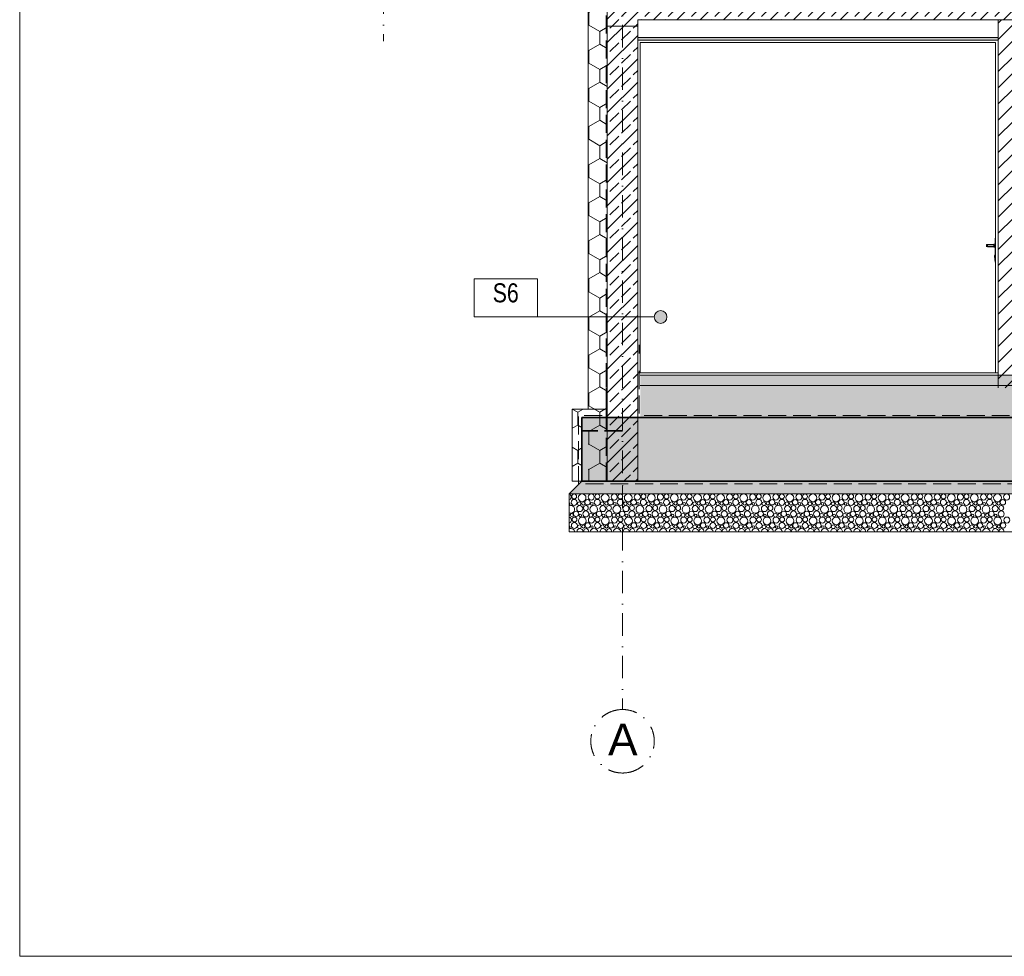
# Model space of a CAD drawing. Header units: millimetres. Extents: x -126680 to -83680, y 18016 to 39016.
# Tile 1 of 121: x -126680 to -118921, y 18016 to 25392. Entities that reach past the tile are written whole.
import ezdxf

# ---------------------------------------------------------------- set-up
doc = ezdxf.new("R2010")
doc.units = ezdxf.units.MM
doc.header["$MEASUREMENT"] = 0
for name, pattern in [('Krawędzie ukryte', [195.611112, 141.111112, -54.5]), ('Kropki i Kreski', [335.138881, 176.388884, -88.194442, 0, -70.555556]), ('Przerywana', [282.222223, 141.111112, -141.111112])]:
    doc.linetypes.add(name, pattern=pattern)
for name, color, linetype, lineweight in [('Nowe_Konstrukcja - Stropy_Nr_pióra__21', 7, 'Continuous', 20), ('Nowe_Konstrukcja - Stropy_Nr_pióra__3', 7, 'Continuous', 13), ('Nowe_Konstrukcja - Stropy_Nr_pióra__41', 7, 'Continuous', 13), ('Nowe_Konstrukcja - Stropy_Nr_pióra__7', 7, 'Continuous', 35), ('Nowe_Konstrukcja - Ściany zew_Nr_pióra__106', 252, 'Continuous', 13), ('Nowe_Konstrukcja - Ściany zew_Nr_pióra__18', 9, 'Continuous', 15), ('Nowe_Konstrukcja - Ściany zew_Nr_pióra__21', 7, 'Continuous', 20), ('Nowe_Konstrukcja - Ściany zew_Nr_pióra__3', 7, 'Continuous', 13), ('Nowe_Konstrukcja - Ściany zew_Nr_pióra__7', 7, 'Continuous', 35), ('Nowe_Osie_Nr_pióra__3', 7, 'Continuous', 13), ('Nowe_Osie_Nr_pióra__4', 8, 'Continuous', 13), ('Nowe_Tabelka_Nr_pióra__7', 7, 'Continuous', 35), ('Nowe_zagospodarowanie_Nr_pióra__21', 7, 'Continuous', 20)]:
    doc.layers.add(name, color=color, linetype=linetype, lineweight=lineweight)
for name, color, linetype, lineweight, true_color in [('Nowe_Konstrukcja - Stropy_Nr_pióra__23', 7, 'Continuous', 13, 0x858585), ('Nowe_Konstrukcja - Stropy_Nr_pióra__62', 7, 'Continuous', 18, 0xaaaaaa), ('Nowe_Konstrukcja - Ściany zew_Nr_pióra__102', 7, 'Continuous', 13, 0x3e3e3e), ('Nowe_Konstrukcja - Ściany zew_Nr_pióra__142', 7, 'Continuous', 0, 0xe8e8e8), ('Nowe_Konstrukcja - Ściany zew_Nr_pióra__23', 7, 'Continuous', 13, 0x858585), ('Nowe_Konstrukcja - Ściany zew_Nr_pióra__61', 7, 'Continuous', 18, 0x6a6a6a), ('Nowe_Konstrukcja - Ściany zew_Nr_pióra__62', 7, 'Continuous', 18, 0xaaaaaa)]:
    doc.layers.add(name, color=color, linetype=linetype, lineweight=lineweight, true_color=true_color)
doc.layers.add('Nowe_zagospodarowanie', color=7, linetype='Continuous')
doc.styles.add('STYL_AUTOMATYCZNY_1', font='arial.ttf')
doc.styles.add('STYL_AUTOMATYCZNY_2', font='arial.ttf', dxfattribs={"width": 0.8})
pattern_1 = [(45, (0, 0), (-91.92388, 91.92388), []), (45, (-45.96, 45.96), (-91.92388, 91.92388), [97.5, -32.5])]
pattern_2 = [(90, (0, 0), (-173.20508, 0), [100, -200]), (90, (-86.6, 150), (-173.20508, 0), [100, -200]), (150, (-4e-14, 100), (86.60254, 150), [100, -200]), (150, (-173.2, 100), (86.60254, 150), [100, -200]), (210, (0, 0), (-86.60254, 150), [100, -200]), (210, (-173.2, -7e-14), (-86.60254, 150), [100, -200])]
pattern_3 = [(0, (0, 0), (0, 311.76916), [30, -150]), (0, (90, 155.9), (0, 311.76916), [30, -150]), (60, (0, 0), (-270, 155.8846), [30, -150]), (60, (180, 0), (-270, 155.8846), [30, -150]), (120, (30, 0), (270, 155.8846), [30, -150]), (120, (210, 0), (270, 155.8846), [30, -150]), (0, (0, 30), (0, 60.000002), [0, -60.000002, 0, -90.000004]), (45, (30, 30), (-42.42641, 42.42641), [0, -45.000002, 0, -75.000003])]
pattern_4 = [(45, (0, 0), (-63.63961, 63.63961), [])]

# ---------------------------------------------------------------- blocks, each defined once
blk = doc.blocks.new('*X4')
at = {"layer": 'Nowe_Konstrukcja - Stropy_Nr_pióra__62', "color": 253, "linetype": 'Continuous', "lineweight": 18, "true_color": 0xaaaaaa}
for centre, radius in [((-122310.3, 21637.6), 19.2), ((-122248.3, 21626.9), 30.6), ((-122176.5, 21633.2), 23.9), ((-122128.5, 21637.6), 19.2), ((-122066.4, 21626.9), 30.6), ((-121994.7, 21633.2), 23.9), ((-121946.6, 21637.6), 19.2), ((-121884.6, 21626.9), 30.6), ((-121812.8, 21633.2), 23.9), ((-121764.8, 21637.6), 19.2), ((-121702.7, 21626.9), 30.6), ((-121630.9, 21633.2), 23.9), ((-121582.9, 21637.6), 19.2), ((-121520.9, 21626.9), 30.6), ((-121449.1, 21633.2), 23.9), ((-121401.1, 21637.6), 19.2), ((-121339, 21626.9), 30.6), ((-121267.2, 21633.2), 23.9), ((-121219.2, 21637.6), 19.2), ((-121157.2, 21626.9), 30.6), ((-121085.4, 21633.2), 23.9), ((-121037.4, 21637.6), 19.2), ((-120975.3, 21626.9), 30.6), ((-120903.5, 21633.2), 23.9), ((-120855.5, 21637.6), 19.2), ((-120793.5, 21626.9), 30.6), ((-120721.7, 21633.2), 23.9), ((-120673.7, 21637.6), 19.2), ((-120611.6, 21626.9), 30.6), ((-120539.8, 21633.2), 23.9), ((-120491.8, 21637.6), 19.2), ((-120429.8, 21626.9), 30.6), ((-120358, 21633.2), 23.9), ((-120310, 21637.6), 19.2), ((-120247.9, 21626.9), 30.6), ((-120176.1, 21633.2), 23.9), ((-120128.1, 21637.6), 19.2), ((-120066, 21626.9), 30.6), ((-119994.3, 21633.2), 23.9), ((-119946.2, 21637.6), 19.2), ((-119884.2, 21626.9), 30.6), ((-119812.4, 21633.2), 23.9), ((-119764.4, 21637.6), 19.2), ((-119702.3, 21626.9), 30.6), ((-119630.6, 21633.2), 23.9), ((-119582.5, 21637.6), 19.2), ((-119520.5, 21626.9), 30.6), ((-119448.7, 21633.2), 23.9), ((-119400.7, 21637.6), 19.2), ((-119338.6, 21626.9), 30.6), ((-119266.8, 21633.2), 23.9), ((-119218.8, 21637.6), 19.2), ((-119156.8, 21626.9), 30.6), ((-119085, 21633.2), 23.9), ((-119037, 21637.6), 19.2), ((-118974.9, 21626.9), 30.6), ((-118903.1, 21633.2), 23.9), ((-122310.9, 21590.4), 23.7), ((-122271.3, 21580.8), 14.3), ((-122239.4, 21582.6), 12.5), ((-122205.7, 21591.5), 21.3), ((-122172.1, 21578.8), 10.3), ((-122129, 21590.4), 23.7), ((-122089.5, 21580.8), 14.3), ((-122057.6, 21582.6), 12.5), ((-122023.9, 21591.5), 21.3), ((-121990.2, 21578.8), 10.3), ((-121947.1, 21590.4), 23.7), ((-121907.6, 21580.8), 14.3), ((-121875.7, 21582.6), 12.5), ((-121842, 21591.5), 21.3), ((-121808.3, 21578.8), 10.3), ((-121765.3, 21590.4), 23.7), ((-121725.8, 21580.8), 14.3), ((-121693.9, 21582.6), 12.5), ((-121660.2, 21591.5), 21.3), ((-121626.5, 21578.8), 10.3), ((-121583.4, 21590.4), 23.7), ((-121543.9, 21580.8), 14.3), ((-121512, 21582.6), 12.5), ((-121478.3, 21591.5), 21.3), ((-121444.6, 21578.8), 10.3), ((-121401.6, 21590.4), 23.7), ((-121362.1, 21580.8), 14.3), ((-121330.2, 21582.6), 12.5), ((-121296.5, 21591.5), 21.3), ((-121262.8, 21578.8), 10.3), ((-121219.7, 21590.4), 23.7), ((-121180.2, 21580.8), 14.3), ((-121148.3, 21582.6), 12.5), ((-121114.6, 21591.5), 21.3), ((-121080.9, 21578.8), 10.3), ((-121037.9, 21590.4), 23.7), ((-120998.4, 21580.8), 14.3), ((-120966.5, 21582.6), 12.5), ((-120932.8, 21591.5), 21.3), ((-120899.1, 21578.8), 10.3), ((-120856, 21590.4), 23.7), ((-120816.5, 21580.8), 14.3), ((-120784.6, 21582.6), 12.5), ((-120750.9, 21591.5), 21.3), ((-120717.2, 21578.8), 10.3), ((-120674.2, 21590.4), 23.7), ((-120634.7, 21580.8), 14.3), ((-120602.7, 21582.6), 12.5), ((-120569.1, 21591.5), 21.3), ((-120535.4, 21578.8), 10.3), ((-120492.3, 21590.4), 23.7), ((-120452.8, 21580.8), 14.3), ((-120420.9, 21582.6), 12.5), ((-120387.2, 21591.5), 21.3), ((-120353.5, 21578.8), 10.3), ((-120310.5, 21590.4), 23.7), ((-120270.9, 21580.8), 14.3), ((-120239, 21582.6), 12.5), ((-120205.3, 21591.5), 21.3), ((-120171.7, 21578.8), 10.3), ((-120128.6, 21590.4), 23.7), ((-120089.1, 21580.8), 14.3), ((-120057.2, 21582.6), 12.5), ((-120023.5, 21591.5), 21.3), ((-119989.8, 21578.8), 10.3), ((-119946.8, 21590.4), 23.7), ((-119907.2, 21580.8), 14.3), ((-119875.3, 21582.6), 12.5), ((-119841.6, 21591.5), 21.3), ((-119808, 21578.8), 10.3), ((-119764.9, 21590.4), 23.7), ((-119725.4, 21580.8), 14.3), ((-119693.5, 21582.6), 12.5), ((-119659.8, 21591.5), 21.3), ((-119626.1, 21578.8), 10.3), ((-119583, 21590.4), 23.7), ((-119543.5, 21580.8), 14.3), ((-119511.6, 21582.6), 12.5), ((-119477.9, 21591.5), 21.3), ((-119444.2, 21578.8), 10.3), ((-119401.2, 21590.4), 23.7), ((-119361.7, 21580.8), 14.3), ((-119329.8, 21582.6), 12.5), ((-119296.1, 21591.5), 21.3), ((-119262.4, 21578.8), 10.3), ((-119219.3, 21590.4), 23.7), ((-119179.8, 21580.8), 14.3), ((-119147.9, 21582.6), 12.5), ((-119114.2, 21591.5), 21.3), ((-119080.5, 21578.8), 10.3), ((-119037.5, 21590.4), 23.7), ((-118998, 21580.8), 14.3), ((-118966.1, 21582.6), 12.5), ((-118932.4, 21591.5), 21.3), ((-122329.4, 21491.6), 12.5), ((-122295.7, 21500.5), 21.3), ((-122266.5, 21542.2), 23.9), ((-122262.1, 21487.8), 10.3), ((-122219, 21499.4), 23.7), ((-122218.5, 21546.6), 19.2), ((-122179.5, 21489.8), 14.3), ((-122156.4, 21535.9), 30.6), ((-122147.6, 21491.6), 12.5), ((-122113.9, 21500.5), 21.3), ((-122084.7, 21542.2), 23.9), ((-122080.2, 21487.8), 10.3), ((-122037.1, 21499.4), 23.7), ((-122036.6, 21546.6), 19.2), ((-121997.6, 21489.8), 14.3), ((-121974.6, 21535.9), 30.6), ((-121965.7, 21491.6), 12.5), ((-121932, 21500.5), 21.3), ((-121902.8, 21542.2), 23.9), ((-121898.3, 21487.8), 10.3), ((-121855.3, 21499.4), 23.7), ((-121854.8, 21546.6), 19.2), ((-121815.8, 21489.8), 14.3), ((-121792.7, 21535.9), 30.6), ((-121783.9, 21491.6), 12.5), ((-121750.2, 21500.5), 21.3), ((-121720.9, 21542.2), 23.9), ((-121716.5, 21487.8), 10.3), ((-121673.4, 21499.4), 23.7), ((-121672.9, 21546.6), 19.2), ((-121633.9, 21489.8), 14.3), ((-121610.9, 21535.9), 30.6), ((-121602, 21491.6), 12.5), ((-121568.3, 21500.5), 21.3), ((-121539.1, 21542.2), 23.9), ((-121534.6, 21487.8), 10.3), ((-121491.6, 21499.4), 23.7), ((-121491.1, 21546.6), 19.2), ((-121452.1, 21489.8), 14.3), ((-121429, 21535.9), 30.6), ((-121420.2, 21491.6), 12.5), ((-121386.5, 21500.5), 21.3), ((-121357.2, 21542.2), 23.9), ((-121352.8, 21487.8), 10.3), ((-121309.7, 21499.4), 23.7), ((-121309.2, 21546.6), 19.2), ((-121270.2, 21489.8), 14.3), ((-121247.2, 21535.9), 30.6), ((-121238.3, 21491.6), 12.5), ((-121204.6, 21500.5), 21.3), ((-121175.4, 21542.2), 23.9), ((-121170.9, 21487.8), 10.3), ((-121127.9, 21499.4), 23.7), ((-121127.4, 21546.6), 19.2), ((-121088.4, 21489.8), 14.3), ((-121065.3, 21535.9), 30.6), ((-121056.5, 21491.6), 12.5), ((-121022.8, 21500.5), 21.3), ((-120993.5, 21542.2), 23.9), ((-120989.1, 21487.8), 10.3), ((-120946, 21499.4), 23.7), ((-120945.5, 21546.6), 19.2), ((-120906.5, 21489.8), 14.3), ((-120883.5, 21535.9), 30.6), ((-120874.6, 21491.6), 12.5), ((-120840.9, 21500.5), 21.3), ((-120811.7, 21542.2), 23.9), ((-120807.2, 21487.8), 10.3), ((-120764.2, 21499.4), 23.7), ((-120763.7, 21546.6), 19.2), ((-120724.7, 21489.8), 14.3), ((-120701.6, 21535.9), 30.6), ((-120692.7, 21491.6), 12.5), ((-120659.1, 21500.5), 21.3), ((-120629.8, 21542.2), 23.9), ((-120625.4, 21487.8), 10.3), ((-120582.3, 21499.4), 23.7), ((-120581.8, 21546.6), 19.2), ((-120542.8, 21489.8), 14.3), ((-120519.8, 21535.9), 30.6), ((-120510.9, 21491.6), 12.5), ((-120477.2, 21500.5), 21.3), ((-120448, 21542.2), 23.9), ((-120443.5, 21487.8), 10.3), ((-120400.5, 21499.4), 23.7), ((-120400, 21546.6), 19.2), ((-120360.9, 21489.8), 14.3), ((-120337.9, 21535.9), 30.6), ((-120329, 21491.6), 12.5), ((-120295.3, 21500.5), 21.3), ((-120266.1, 21542.2), 23.9), ((-120261.7, 21487.8), 10.3), ((-120218.6, 21499.4), 23.7), ((-120218.1, 21546.6), 19.2), ((-120179.1, 21489.8), 14.3), ((-120156, 21535.9), 30.6), ((-120147.2, 21491.6), 12.5), ((-120113.5, 21500.5), 21.3), ((-120084.3, 21542.2), 23.9), ((-120079.8, 21487.8), 10.3), ((-120036.8, 21499.4), 23.7), ((-120036.2, 21546.6), 19.2), ((-119997.2, 21489.8), 14.3), ((-119974.2, 21535.9), 30.6), ((-119965.3, 21491.6), 12.5), ((-119931.6, 21500.5), 21.3), ((-119902.4, 21542.2), 23.9), ((-119898, 21487.8), 10.3), ((-119854.9, 21499.4), 23.7), ((-119854.4, 21546.6), 19.2), ((-119815.4, 21489.8), 14.3), ((-119792.3, 21535.9), 30.6), ((-119783.5, 21491.6), 12.5), ((-119749.8, 21500.5), 21.3), ((-119720.6, 21542.2), 23.9), ((-119716.1, 21487.8), 10.3), ((-119673, 21499.4), 23.7), ((-119672.5, 21546.6), 19.2), ((-119633.5, 21489.8), 14.3), ((-119610.5, 21535.9), 30.6), ((-119601.6, 21491.6), 12.5), ((-119567.9, 21500.5), 21.3), ((-119538.7, 21542.2), 23.9), ((-119534.2, 21487.8), 10.3), ((-119491.2, 21499.4), 23.7), ((-119490.7, 21546.6), 19.2), ((-119451.7, 21489.8), 14.3), ((-119428.6, 21535.9), 30.6), ((-119419.8, 21491.6), 12.5), ((-119386.1, 21500.5), 21.3), ((-119356.8, 21542.2), 23.9), ((-119352.4, 21487.8), 10.3), ((-119309.3, 21499.4), 23.7), ((-119308.8, 21546.6), 19.2), ((-119269.8, 21489.8), 14.3), ((-119246.8, 21535.9), 30.6), ((-119237.9, 21491.6), 12.5), ((-119204.2, 21500.5), 21.3), ((-119175, 21542.2), 23.9), ((-119170.5, 21487.8), 10.3), ((-119127.5, 21499.4), 23.7), ((-119127, 21546.6), 19.2), ((-119088, 21489.8), 14.3), ((-119064.9, 21535.9), 30.6), ((-119056.1, 21491.6), 12.5), ((-119022.4, 21500.5), 21.3), ((-118993.1, 21542.2), 23.9), ((-118988.7, 21487.8), 10.3), ((-118945.6, 21499.4), 23.7), ((-118945.1, 21546.6), 19.2), ((-122309, 21408.4), 23.7), ((-122308.5, 21455.6), 19.2), ((-122246.4, 21444.9), 30.6), ((-122203.9, 21409.5), 21.3), ((-122174.7, 21451.2), 23.9), ((-122127.1, 21408.4), 23.7), ((-122126.6, 21455.6), 19.2), ((-122064.6, 21444.9), 30.6), ((-122022, 21409.5), 21.3), ((-121992.8, 21451.2), 23.9), ((-121945.3, 21408.4), 23.7), ((-121944.8, 21455.6), 19.2), ((-121882.7, 21444.9), 30.6), ((-121840.2, 21409.5), 21.3), ((-121810.9, 21451.2), 23.9), ((-121763.4, 21408.4), 23.7), ((-121762.9, 21455.6), 19.2), ((-121700.9, 21444.9), 30.6), ((-121658.3, 21409.5), 21.3), ((-121629.1, 21451.2), 23.9), ((-121581.6, 21408.4), 23.7), ((-121581.1, 21455.6), 19.2), ((-121519, 21444.9), 30.6), ((-121476.5, 21409.5), 21.3), ((-121447.2, 21451.2), 23.9), ((-121399.7, 21408.4), 23.7), ((-121399.2, 21455.6), 19.2), ((-121337.2, 21444.9), 30.6), ((-121294.6, 21409.5), 21.3), ((-121265.4, 21451.2), 23.9), ((-121217.9, 21408.4), 23.7), ((-121217.4, 21455.6), 19.2), ((-121155.3, 21444.9), 30.6), ((-121112.8, 21409.5), 21.3), ((-121083.5, 21451.2), 23.9), ((-121036, 21408.4), 23.7), ((-121035.5, 21455.6), 19.2), ((-120973.5, 21444.9), 30.6), ((-120930.9, 21409.5), 21.3), ((-120901.7, 21451.2), 23.9), ((-120854.2, 21408.4), 23.7), ((-120853.7, 21455.6), 19.2), ((-120791.6, 21444.9), 30.6), ((-120749.1, 21409.5), 21.3), ((-120719.8, 21451.2), 23.9), ((-120672.3, 21408.4), 23.7), ((-120671.8, 21455.6), 19.2), ((-120609.8, 21444.9), 30.6), ((-120567.2, 21409.5), 21.3), ((-120538, 21451.2), 23.9), ((-120490.5, 21408.4), 23.7), ((-120490, 21455.6), 19.2), ((-120427.9, 21444.9), 30.6), ((-120385.3, 21409.5), 21.3), ((-120356.1, 21451.2), 23.9), ((-120308.6, 21408.4), 23.7), ((-120308.1, 21455.6), 19.2), ((-120246, 21444.9), 30.6), ((-120203.5, 21409.5), 21.3), ((-120174.3, 21451.2), 23.9), ((-120126.8, 21408.4), 23.7), ((-120126.2, 21455.6), 19.2), ((-120064.2, 21444.9), 30.6), ((-120021.6, 21409.5), 21.3), ((-119992.4, 21451.2), 23.9), ((-119944.9, 21408.4), 23.7), ((-119944.4, 21455.6), 19.2), ((-119882.3, 21444.9), 30.6), ((-119839.8, 21409.5), 21.3), ((-119810.6, 21451.2), 23.9), ((-119763, 21408.4), 23.7), ((-119762.5, 21455.6), 19.2), ((-119700.5, 21444.9), 30.6), ((-119657.9, 21409.5), 21.3), ((-119628.7, 21451.2), 23.9), ((-119581.2, 21408.4), 23.7), ((-119580.7, 21455.6), 19.2), ((-119518.6, 21444.9), 30.6), ((-119476.1, 21409.5), 21.3), ((-119446.8, 21451.2), 23.9), ((-119399.3, 21408.4), 23.7), ((-119398.8, 21455.6), 19.2), ((-119336.8, 21444.9), 30.6), ((-119294.2, 21409.5), 21.3), ((-119265, 21451.2), 23.9), ((-119217.5, 21408.4), 23.7), ((-119217, 21455.6), 19.2), ((-119154.9, 21444.9), 30.6), ((-119112.4, 21409.5), 21.3), ((-119083.1, 21451.2), 23.9), ((-119035.6, 21408.4), 23.7), ((-119035.1, 21455.6), 19.2), ((-118973.1, 21444.9), 30.6), ((-118930.5, 21409.5), 21.3), ((-118901.3, 21451.2), 23.9), ((-122269.5, 21398.8), 14.3), ((-122237.6, 21400.6), 12.5), ((-122170.2, 21396.8), 10.3), ((-122087.6, 21398.8), 14.3), ((-122055.7, 21400.6), 12.5), ((-121988.3, 21396.8), 10.3), ((-121905.8, 21398.8), 14.3), ((-121873.9, 21400.6), 12.5), ((-121806.5, 21396.8), 10.3), ((-121723.9, 21398.8), 14.3), ((-121692, 21400.6), 12.5), ((-121624.6, 21396.8), 10.3), ((-121542.1, 21398.8), 14.3), ((-121510.2, 21400.6), 12.5), ((-121442.8, 21396.8), 10.3), ((-121360.2, 21398.8), 14.3), ((-121328.3, 21400.6), 12.5), ((-121260.9, 21396.8), 10.3), ((-121178.4, 21398.8), 14.3), ((-121146.5, 21400.6), 12.5), ((-121079.1, 21396.8), 10.3), ((-120996.5, 21398.8), 14.3), ((-120964.6, 21400.6), 12.5), ((-120897.2, 21396.8), 10.3), ((-120814.7, 21398.8), 14.3), ((-120782.7, 21400.6), 12.5), ((-120715.4, 21396.8), 10.3), ((-120632.8, 21398.8), 14.3), ((-120600.9, 21400.6), 12.5), ((-120533.5, 21396.8), 10.3), ((-120450.9, 21398.8), 14.3), ((-120419, 21400.6), 12.5), ((-120351.7, 21396.8), 10.3), ((-120269.1, 21398.8), 14.3), ((-120237.2, 21400.6), 12.5), ((-120169.8, 21396.8), 10.3), ((-120087.2, 21398.8), 14.3), ((-120055.3, 21400.6), 12.5), ((-119988, 21396.8), 10.3), ((-119905.4, 21398.8), 14.3), ((-119873.5, 21400.6), 12.5), ((-119806.1, 21396.8), 10.3), ((-119723.5, 21398.8), 14.3), ((-119691.6, 21400.6), 12.5), ((-119624.2, 21396.8), 10.3), ((-119541.7, 21398.8), 14.3), ((-119509.8, 21400.6), 12.5), ((-119442.4, 21396.8), 10.3), ((-119359.8, 21398.8), 14.3), ((-119327.9, 21400.6), 12.5), ((-119260.5, 21396.8), 10.3), ((-119178, 21398.8), 14.3), ((-119146.1, 21400.6), 12.5), ((-119078.7, 21396.8), 10.3), ((-118996.1, 21398.8), 14.3), ((-118964.2, 21400.6), 12.5)]:
    blk.add_circle(centre, radius, dxfattribs=at)
for centre, radius, start, end in [((-122358.4, 21633.2), 23.9, 291.79047, 68.20953), ((-122220.9, 21681.4), 23.7, 257.73603, 282.26397), ((-122181.3, 21671.8), 14.3, 251.56471, 288.43529), ((-122039, 21681.4), 23.7, 257.73603, 282.26397), ((-121999.5, 21671.8), 14.3, 251.56471, 288.43529), ((-121857.1, 21681.4), 23.7, 257.73603, 282.26397), ((-121817.6, 21671.8), 14.3, 251.56471, 288.43529), ((-121675.3, 21681.4), 23.7, 257.73603, 282.26397), ((-121635.8, 21671.8), 14.3, 251.56471, 288.43529), ((-121493.4, 21681.4), 23.7, 257.73603, 282.26397), ((-121453.9, 21671.8), 14.3, 251.56471, 288.43529), ((-121311.6, 21681.4), 23.7, 257.73603, 282.26397), ((-121272.1, 21671.8), 14.3, 251.56471, 288.43529), ((-121129.7, 21681.4), 23.7, 257.73603, 282.26397), ((-121090.2, 21671.8), 14.3, 251.56471, 288.43529), ((-120947.9, 21681.4), 23.7, 257.73603, 282.26397), ((-120908.4, 21671.8), 14.3, 251.56471, 288.43529), ((-120766, 21681.4), 23.7, 257.73603, 282.26397), ((-120726.5, 21671.8), 14.3, 251.56471, 288.43529), ((-120584.2, 21681.4), 23.7, 257.73603, 282.26397), ((-120544.7, 21671.8), 14.3, 251.56471, 288.43529), ((-120402.3, 21681.4), 23.7, 257.73603, 282.26397), ((-120362.8, 21671.8), 14.3, 251.56471, 288.43529), ((-120220.5, 21681.4), 23.7, 257.73603, 282.26397), ((-120180.9, 21671.8), 14.3, 251.56471, 288.43529), ((-120038.6, 21681.4), 23.7, 257.73603, 282.26397), ((-119999.1, 21671.8), 14.3, 251.56471, 288.43529), ((-119856.8, 21681.4), 23.7, 257.73603, 282.26397), ((-119817.2, 21671.8), 14.3, 251.56471, 288.43529), ((-119674.9, 21681.4), 23.7, 257.73603, 282.26397), ((-119635.4, 21671.8), 14.3, 251.56471, 288.43529), ((-119493, 21681.4), 23.7, 257.73603, 282.26397), ((-119453.5, 21671.8), 14.3, 251.56471, 288.43529), ((-119311.2, 21681.4), 23.7, 257.73603, 282.26397), ((-119271.7, 21671.8), 14.3, 251.56471, 288.43529), ((-119129.3, 21681.4), 23.7, 257.73603, 282.26397), ((-119089.8, 21671.8), 14.3, 251.56471, 288.43529), ((-118947.5, 21681.4), 23.7, 257.73603, 282.26397), ((-122353.9, 21578.8), 10.3, 295.18173, 64.81827), ((-122338.3, 21535.9), 30.6, 248.50085, 111.49915), ((-122361.3, 21489.8), 14.3, 325.86718, 34.13282), ((-122356.5, 21451.2), 23.9, 287.06733, 72.93267), ((-122352.1, 21396.8), 10.3, 284.2512, 75.7488), ((-122336.4, 21353.9), 30.6, 8.1412, 115.28092), ((-122264.7, 21360.2), 23.9, 355.44459, 184.55541), ((-122216.6, 21364.6), 19.2, 340.81041, 199.18959), ((-122154.6, 21353.9), 30.6, 8.1412, 171.8588), ((-122082.8, 21360.2), 23.9, 355.44459, 184.55541), ((-122034.8, 21364.6), 19.2, 340.81041, 199.18959), ((-121972.7, 21353.9), 30.6, 8.1412, 171.8588), ((-121900.9, 21360.2), 23.9, 355.44459, 184.55541), ((-121852.9, 21364.6), 19.2, 340.81041, 199.18959), ((-121790.9, 21353.9), 30.6, 8.1412, 171.8588), ((-121719.1, 21360.2), 23.9, 355.44459, 184.55541), ((-121671.1, 21364.6), 19.2, 340.81041, 199.18959), ((-121609, 21353.9), 30.6, 8.1412, 171.8588), ((-121537.2, 21360.2), 23.9, 355.44459, 184.55541), ((-121489.2, 21364.6), 19.2, 340.81041, 199.18959), ((-121427.2, 21353.9), 30.6, 8.1412, 171.8588), ((-121355.4, 21360.2), 23.9, 355.44459, 184.55541), ((-121307.4, 21364.6), 19.2, 340.81041, 199.18959), ((-121245.3, 21353.9), 30.6, 8.1412, 171.8588), ((-121173.5, 21360.2), 23.9, 355.44459, 184.55541), ((-121125.5, 21364.6), 19.2, 340.81041, 199.18959), ((-121063.5, 21353.9), 30.6, 8.1412, 171.8588), ((-120991.7, 21360.2), 23.9, 355.44459, 184.55541), ((-120943.7, 21364.6), 19.2, 340.81041, 199.18959), ((-120881.6, 21353.9), 30.6, 8.1412, 171.8588), ((-120809.8, 21360.2), 23.9, 355.44459, 184.55541), ((-120761.8, 21364.6), 19.2, 340.81041, 199.18959), ((-120699.8, 21353.9), 30.6, 8.1412, 171.8588), ((-120628, 21360.2), 23.9, 355.44459, 184.55541), ((-120580, 21364.6), 19.2, 340.81041, 199.18959), ((-120517.9, 21353.9), 30.6, 8.1412, 171.8588), ((-120446.1, 21360.2), 23.9, 355.44459, 184.55541), ((-120398.1, 21364.6), 19.2, 340.81041, 199.18959), ((-120336, 21353.9), 30.6, 8.1412, 171.8588), ((-120264.3, 21360.2), 23.9, 355.44459, 184.55541), ((-120216.2, 21364.6), 19.2, 340.81041, 199.18959), ((-120154.2, 21353.9), 30.6, 8.1412, 171.8588), ((-120082.4, 21360.2), 23.9, 355.44459, 184.55541), ((-120034.4, 21364.6), 19.2, 340.81041, 199.18959), ((-119972.3, 21353.9), 30.6, 8.1412, 171.8588), ((-119900.6, 21360.2), 23.9, 355.44459, 184.55541), ((-119852.5, 21364.6), 19.2, 340.81041, 199.18959), ((-119790.5, 21353.9), 30.6, 8.1412, 171.8588), ((-119718.7, 21360.2), 23.9, 355.44459, 184.55541), ((-119670.7, 21364.6), 19.2, 340.81041, 199.18959), ((-119608.6, 21353.9), 30.6, 8.1412, 171.8588), ((-119536.8, 21360.2), 23.9, 355.44459, 184.55541), ((-119488.8, 21364.6), 19.2, 340.81041, 199.18959), ((-119426.8, 21353.9), 30.6, 8.1412, 171.8588), ((-119355, 21360.2), 23.9, 355.44459, 184.55541), ((-119307, 21364.6), 19.2, 340.81041, 199.18959), ((-119244.9, 21353.9), 30.6, 8.1412, 171.8588), ((-119173.1, 21360.2), 23.9, 355.44459, 184.55541), ((-119125.1, 21364.6), 19.2, 340.81041, 199.18959), ((-119063.1, 21353.9), 30.6, 8.1412, 171.8588), ((-118991.3, 21360.2), 23.9, 355.44459, 184.55541), ((-118943.3, 21364.6), 19.2, 340.81041, 199.18959)]:
    blk.add_arc(centre, radius, start, end, dxfattribs=at)
blk = doc.blocks.new('Wypełnienie_2_2', base_point=(0, 0))
at = {"layer": 'Nowe_Konstrukcja - Stropy_Nr_pióra__21', "color": 7, "linetype": 'Continuous', "lineweight": 20, "flags": 128}
blk.add_lwpolyline([(-122349.5, 21358.3), (-95431.4, 21358.3), (-95431.4, 21658.3), (-122349.5, 21658.3)], close=True, dxfattribs=at)
at = {"layer": 'Nowe_Konstrukcja - Stropy_Nr_pióra__62', "color": 253, "linetype": 'Continuous', "lineweight": 18, "true_color": 0xaaaaaa}
blk.add_blockref('*X4', (0, 0), dxfattribs=at)
blk = doc.blocks.new('Polilinia_4_2', base_point=(-121629.6, 23050.8))
at = {"layer": 'Nowe_zagospodarowanie', "linetype": 'Continuous', "lineweight": 0, "true_color": 0x000000}
blk.add_hatch(color=18, dxfattribs=at).paths.add_polyline_path([(-121679.6, 23050.8), (-121675.8, 23031.6), (-121664.9, 23015.4), (-121648.7, 23004.6), (-121629.6, 23000.8), (-121610.4, 23004.6), (-121594.2, 23015.4), (-121583.4, 23031.6), (-121579.6, 23050.8), (-121583.4, 23069.9), (-121594.2, 23086.1), (-121610.4, 23096.9), (-121629.6, 23100.8), (-121648.7, 23096.9), (-121664.9, 23086.1), (-121675.8, 23069.9)])
at = {"layer": 'Nowe_zagospodarowanie_Nr_pióra__21', "color": 7, "linetype": 'Continuous', "lineweight": 20, "flags": 128}
blk.add_lwpolyline([(-121679.6, 23050.8), (-122600, 23050.8), (-123100, 23050.8), (-123100, 23300.8), (-123100, 23350.8), (-122600, 23350.8), (-122600, 23050.8)], dxfattribs=at)
at = {"layer": 'Nowe_zagospodarowanie_Nr_pióra__21', "color": 7, "linetype": 'Continuous', "lineweight": 20}
blk.add_circle((-121629.6, 23050.8), 50, dxfattribs=at)

msp = doc.modelspace()

# ---------------------------------------------------------------- hatches: boundary and pattern name
at = {"layer": 'Nowe_Konstrukcja - Stropy_Nr_pióra__23', "linetype": 'Continuous', "lineweight": 13, "true_color": 0x858585}
h = msp.add_hatch(dxfattribs=at)
h.set_pattern_fill('Beton_zbrojony_0002', color=252, style=0, pattern_type=2)
h.set_pattern_definition(pattern_1)
h.paths.add_polyline_path([(-122049.5, 25342.3), (-121809.5, 25342.3), (-121809.5, 25392.3), (-112149.5, 25392.3), (-111909.5, 25392.3), (-111909.5, 25592.3), (-122049.5, 25592.3), (-122049.5, 25392.3)])
h = msp.add_hatch(dxfattribs=at)
h.set_pattern_fill('Beton_zbrojony_0002', color=252, style=0, pattern_type=2)
h.set_pattern_definition(pattern_1)
h.paths.add_polyline_path([(-122049.5, 25292.3), (-122049.5, 21762.6), (-121809.5, 21762.6), (-121809.5, 25342.6), (-121929.5, 25342.6), (-122049.5, 25342.6)])
at = {"layer": 'Nowe_Konstrukcja - Stropy_Nr_pióra__23', "linetype": 'Continuous', "lineweight": 0, "true_color": 0xe0e0e0}
msp.add_hatch(color=254, dxfattribs=at).paths.add_polyline_path([(-118969.7, 25252.3), (-121809.5, 25252.3), (-121809.5, 25232.3), (-118969.7, 25232.3)])
at = {"layer": 'Nowe_Konstrukcja - Stropy_Nr_pióra__3', "linetype": 'Continuous', "lineweight": 13}
h = msp.add_hatch(dxfattribs=at)
h.set_pattern_fill('Beton_wylewany_0002', style=0, pattern_type=2)
h.set_pattern_definition(pattern_3)
h.paths.add_polyline_path([(-121789.4, 22592.3), (-121789.4, 22512.3), (-108375.6, 22512.3), (-108505.6, 22592.3)])
h = msp.add_hatch(dxfattribs=at)
h.set_pattern_fill('Styropian_0002', style=0, pattern_type=2)
h.set_pattern_definition(pattern_2)
h.paths.add_polyline_path([(-121789.4, 22510.3), (-121789.4, 22260.3), (-97449.5, 22260.3), (-97449.5, 22510.3), (-108028.9, 22510.3), (-108028.9, 22312.3), (-108050.4, 22312.3), (-108058.9, 22317.5), (-108372.3, 22510.3)])
h = msp.add_hatch(dxfattribs=at)
h.set_pattern_fill('Beton_zbrojony_0002', style=0, pattern_type=2)
h.set_pattern_definition(pattern_1)
h.paths.add_polyline_path([(-122249.5, 22258.3), (-122249.5, 21758.3), (-95509.5, 21758.3), (-95509.5, 22258.3)])
h = msp.add_hatch(dxfattribs=at)
h.set_pattern_fill('Beton_wylewany_0002', style=0, pattern_type=2)
h.set_pattern_definition(pattern_3)
h.paths.add_polyline_path([(-122249.5, 21758.3), (-122349.5, 21658.3), (-95409.5, 21658.3), (-95509.5, 21758.3)])
at = {"layer": 'Nowe_Konstrukcja - Ściany zew_Nr_pióra__102', "linetype": 'Continuous', "lineweight": 13, "true_color": 0x3e3e3e}
for points in [[(-119002.7, 23612.3), (-119002.7, 23606.3), (-118992.7, 23605.8), (-118992.7, 23612.3)], [(-119002.7, 23606.3), (-119002.7, 23601.9), (-118992.7, 23601), (-118992.7, 23605.8)], [(-119002.7, 23601.9), (-119002.7, 23600.3), (-118992.7, 23599.3), (-118992.7, 23601)], [(-118998.7, 23526.3), (-118998.7, 23522.8), (-118996.7, 23522.3), (-118996.7, 23526.3)], [(-118998.7, 23522.8), (-118998.7, 23520.2), (-118996.7, 23519.4), (-118996.7, 23522.3)], [(-118998.7, 23520.2), (-118998.7, 23519.3), (-118996.7, 23518.3), (-118996.7, 23519.4)]]:
    msp.add_hatch(color=250, dxfattribs=at).paths.add_polyline_path(points)
at = {"layer": 'Nowe_Konstrukcja - Ściany zew_Nr_pióra__106', "linetype": 'Continuous', "lineweight": 13}
for points in [[(-119053.7, 23603.6), (-119053.7, 23607.3), (-119060.7, 23607.3), (-119060.7, 23603.6)], [(-119002.7, 23602.3), (-119002.7, 23603.6), (-119053.7, 23603.6), (-119053.7, 23602.3)], [(-118996.7, 23507.3), (-118996.7, 23500), (-118992.7, 23498.2), (-118992.7, 23506.3)]]:
    msp.add_hatch(color=252, dxfattribs=at).paths.add_polyline_path(points)
at = {"layer": 'Nowe_Konstrukcja - Ściany zew_Nr_pióra__142', "linetype": 'Continuous', "lineweight": 0, "true_color": 0xe8e8e8}
for points in [[(-119053.7, 23620.9), (-119053.7, 23622.3), (-119060.7, 23622.3), (-119060.7, 23620.9)], [(-119053.7, 23617.3), (-119053.7, 23620.9), (-119060.7, 23620.9), (-119060.7, 23617.3)], [(-119002.7, 23620.9), (-119002.7, 23622.3), (-119053.7, 23622.3), (-119053.7, 23620.9)], [(-119002.7, 23617.3), (-119002.7, 23620.9), (-119053.7, 23620.9), (-119053.7, 23617.3)]]:
    msp.add_hatch(color=254, dxfattribs=at).paths.add_polyline_path(points)
at = {"layer": 'Nowe_Konstrukcja - Ściany zew_Nr_pióra__18', "linetype": 'Continuous', "lineweight": 15}
for points in [[(-118989.7, 23482.3), (-118989.7, 23672.3), (-118992.7, 23672.3), (-118992.7, 23482.3)], [(-118996.7, 23537.3), (-118996.7, 23534.6), (-118992.7, 23536.3), (-118992.7, 23539.3)]]:
    msp.add_hatch(color=9, dxfattribs=at).paths.add_polyline_path(points)
at = {"layer": 'Nowe_Konstrukcja - Ściany zew_Nr_pióra__23', "linetype": 'Continuous', "lineweight": 13, "true_color": 0x858585}
h = msp.add_hatch(dxfattribs=at)
h.set_pattern_fill('Styropian_0002', color=252, style=0, pattern_type=2)
h.set_pattern_definition(pattern_2)
h.paths.add_polyline_path([(-122049.5, 25712.3), (-122199.5, 25712.3), (-122199.5, 21762.6), (-122049.5, 21762.6)])
h = msp.add_hatch(dxfattribs=at)
h.set_pattern_fill('Bloczki_ceramiczne_0002', color=252, style=0, pattern_type=2)
h.set_pattern_definition(pattern_4)
h.paths.add_polyline_path([(-122049.5, 25712.3), (-122049.5, 25392.3), (-122048.5, 25392.3), (-122048.5, 25592.3), (-121929.5, 25592.3), (-121809.5, 25592.3), (-121809.5, 25712.3)])
h = msp.add_hatch(dxfattribs=at)
h.set_pattern_fill('Bloczki_ceramiczne_0002', color=252, style=0, pattern_type=2)
h.set_pattern_definition(pattern_4)
h.paths.add_polyline_path([(-118849.7, 25392.3), (-118969.7, 25392.3), (-118969.7, 22492.3), (-118849.7, 22492.3)])
for points in [[(-119002.7, 23603.6), (-119002.7, 23607.3), (-119053.7, 23607.3), (-119053.7, 23603.6)], [(-118996.7, 23517.3), (-118996.7, 23507.3), (-118992.7, 23506.3), (-118992.7, 23517.3)]]:
    msp.add_hatch(color=252, dxfattribs=at).paths.add_polyline_path(points)
h = msp.add_hatch(dxfattribs=at)
h.set_pattern_fill('Styropian_0002', color=252, style=0, pattern_type=2)
h.set_pattern_definition(pattern_2)
h.paths.add_polyline_path([(-122327.6, 22325), (-122327.6, 21758.3), (-122249.5, 21758.3), (-122249.5, 22258.3), (-122108.8, 22258.3), (-122049.5, 22258.3), (-122049.5, 22325), (-122239.5, 22325)])
h = msp.add_hatch(dxfattribs=at)
h.set_pattern_fill('Beton_zbrojony_0002', color=252, style=0, pattern_type=2)
h.set_pattern_definition(pattern_1)
h.paths.add_polyline_path([(-122049.5, 22123.6), (-121809.5, 22123.6), (-121809.5, 21762.6), (-122049.5, 21762.6)])
at = {"layer": 'Nowe_Konstrukcja - Ściany zew_Nr_pióra__61', "linetype": 'Continuous', "lineweight": 18, "true_color": 0x6a6a6a}
for points in [[(-119002.7, 23618.3), (-119002.7, 23612.3), (-118992.7, 23612.3), (-118992.7, 23618.8)], [(-118998.7, 23533.3), (-118998.7, 23532.3), (-118996.7, 23533.2), (-118996.7, 23534.3)], [(-118998.7, 23532.3), (-118998.7, 23529.8), (-118996.7, 23530.3), (-118996.7, 23533.2)], [(-118998.7, 23529.8), (-118998.7, 23526.3), (-118996.7, 23526.3), (-118996.7, 23530.3)]]:
    msp.add_hatch(color=251, dxfattribs=at).paths.add_polyline_path(points)
at = {"layer": 'Nowe_Konstrukcja - Ściany zew_Nr_pióra__62', "linetype": 'Continuous', "lineweight": 18, "true_color": 0xaaaaaa}
for points in [[(-119053.7, 23607.3), (-119053.7, 23612.3), (-119060.7, 23612.3), (-119060.7, 23607.3)], [(-119002.7, 23607.3), (-119002.7, 23612.3), (-119053.7, 23612.3), (-119053.7, 23607.3)], [(-118996.7, 23527.3), (-118996.7, 23517.3), (-118992.7, 23517.3), (-118992.7, 23528.3)], [(-118996.7, 23500), (-118996.7, 23497.3), (-118992.7, 23495.3), (-118992.7, 23498.2)]]:
    msp.add_hatch(color=253, dxfattribs=at).paths.add_polyline_path(points)

# ---------------------------------------------------------------- linework, layer by layer
at = {"layer": 'Nowe_Konstrukcja - Stropy_Nr_pióra__21', "color": 7, "linetype": 'Continuous', "lineweight": 20}
for p, q in [((-95969.4, 22258.3), (-121789.4, 22258.3)), ((-95969.4, 21758.3), (-121789.4, 21758.3))]:
    msp.add_line(p, q, dxfattribs=at)
at = {"layer": 'Nowe_Konstrukcja - Stropy_Nr_pióra__21', "color": 7, "linetype": 'Continuous', "lineweight": 20, "flags": 128}
msp.add_lwpolyline([(-122049.5, 25342.3), (-121809.5, 25342.3), (-121809.5, 25392.3), (-112149.5, 25392.3), (-111909.5, 25392.3), (-111909.5, 25592.3), (-122049.5, 25592.3), (-122049.5, 25392.3)], close=True, dxfattribs=at)
at = {"layer": 'Nowe_Konstrukcja - Stropy_Nr_pióra__3', "color": 7, "linetype": 'Continuous', "lineweight": 13}
for p, q in [((-121789.5, 25392.3), (-118969.7, 25392.3)), ((-121809.5, 25252.3), (-118969.7, 25252.3)), ((-121809.5, 25232.3), (-118969.7, 25232.3)), ((-121789.5, 25252.3), (-118969.7, 25252.3)), ((-121789.5, 25232.3), (-118969.7, 25232.3))]:
    msp.add_line(p, q, dxfattribs=at)
at = {"layer": 'Nowe_Konstrukcja - Stropy_Nr_pióra__3', "color": 7, "linetype": 'Przerywana', "lineweight": 13}
msp.add_line((-112149.5, 22512.3), (-121789.4, 22512.3), dxfattribs=at)
at = {"layer": 'Nowe_Konstrukcja - Stropy_Nr_pióra__41', "color": 7, "linetype": 'Continuous', "lineweight": 13}
for p, q in [((-118989.6, 22612.3), (-121789.4, 22612.3)), ((-112149.5, 22592.3), (-121789.4, 22592.3)), ((-112149.5, 22510.3), (-121789.4, 22510.3)), ((-95969.4, 22260.3), (-121789.4, 22260.3)), ((-95969.4, 21658.3), (-121789.4, 21658.3)), ((-95969.4, 21358.3), (-121789.4, 21358.3))]:
    msp.add_line(p, q, dxfattribs=at)
at = {"layer": 'Nowe_Konstrukcja - Stropy_Nr_pióra__7', "color": 7, "linetype": 'Continuous', "lineweight": 35, "flags": 128}
msp.add_lwpolyline([(-122249.5, 22258.3), (-122249.5, 21758.3), (-95509.5, 21758.3), (-95509.5, 22258.3)], close=True, dxfattribs=at)
at = {"layer": 'Nowe_Konstrukcja - Ściany zew_Nr_pióra__21', "color": 7, "linetype": 'Krawędzie ukryte', "lineweight": 20, "flags": 128}
for points in [[(-122059.5, 21762.6), (-122059.5, 26349.5)], [(-121799.5, 22627), (-121799.5, 22276), (-95488, 22276), (-95488, 21737.1), (-122277.5, 21737.1), (-122277.5, 22276), (-122059.5, 22276), (-122059.5, 22627)]]:
    msp.add_lwpolyline(points, dxfattribs=at)
at = {"layer": 'Nowe_Konstrukcja - Ściany zew_Nr_pióra__21', "color": 7, "linetype": 'Przerywana', "lineweight": 20, "flags": 128}
msp.add_lwpolyline([(-121799.5, 22482.3), (-121799.5, 22832.3)], dxfattribs=at)
at = {"layer": 'Nowe_Konstrukcja - Ściany zew_Nr_pióra__21', "color": 7, "linetype": 'Continuous', "lineweight": 20, "flags": 128}
msp.add_lwpolyline([(-122327.6, 22325), (-122327.6, 21758.3), (-122249.5, 21758.3), (-122249.5, 22258.3), (-122108.8, 22258.3), (-122049.5, 22258.3), (-122049.5, 22325), (-122239.5, 22325)], close=True, dxfattribs=at)
for points in [[(-122049.5, 22123.6), (-122049.5, 21762.6)], [(-121809.5, 22123.6), (-121809.5, 21762.6)], [(-122249.5, 21758.3), (-122349.5, 21658.3), (-121049.5, 21658.3), (-95409.5, 21658.3)]]:
    msp.add_lwpolyline(points, dxfattribs=at)
at = {"layer": 'Nowe_Konstrukcja - Ściany zew_Nr_pióra__3', "color": 7, "linetype": 'Continuous', "lineweight": 13}
for p, q in [((-122199.5, 22325), (-122199.5, 25712.3)), ((-122199.5, 22325), (-122199.5, 25712.3)), ((-122049.5, 21762.6), (-122049.5, 25712.3)), ((-122049.5, 21762.6), (-122049.5, 25712.3)), ((-121809.5, 21762.6), (-121809.5, 25392.3)), ((-121809.5, 21762.6), (-121809.5, 25392.3)), ((-121809.5, 25292.3), (-121809.5, 25392.3)), ((-121809.5, 25392.3), (-118969.7, 25392.3)), ((-118969.7, 22612.3), (-118969.7, 25392.3)), ((-118969.7, 22492.3), (-118969.7, 25392.3)), ((-122049.5, 25342.3), (-121809.5, 25342.3)), ((-121789.5, 25212.3), (-118989.7, 25212.3)), ((-121789.5, 22612.3), (-121789.5, 25212.3)), ((-118989.7, 22612.3), (-118989.7, 25212.3)), ((-118992.7, 23482.3), (-118992.7, 23672.3)), ((-118989.7, 23672.3), (-118992.7, 23672.3)), ((-119060.7, 23620.9), (-119060.7, 23622.3)), ((-119053.7, 23622.3), (-119060.7, 23622.3)), ((-119060.7, 23617.3), (-119060.7, 23620.9)), ((-119060.7, 23612.3), (-119060.7, 23617.3)), ((-119060.7, 23607.3), (-119060.7, 23612.3)), ((-119060.7, 23603.6), (-119060.7, 23607.3)), ((-119060.7, 23602.3), (-119060.7, 23603.6)), ((-119053.7, 23620.9), (-119053.7, 23622.3)), ((-119002.7, 23622.3), (-119053.7, 23622.3)), ((-119053.7, 23617.3), (-119053.7, 23620.9)), ((-119053.7, 23612.3), (-119053.7, 23617.3)), ((-119053.7, 23607.3), (-119053.7, 23612.3)), ((-119053.7, 23603.6), (-119053.7, 23607.3)), ((-119053.7, 23602.3), (-119053.7, 23603.6)), ((-119002.7, 23602.3), (-119053.7, 23602.3)), ((-119002.7, 23624.3), (-118992.7, 23625.3)), ((-119002.7, 23622.7), (-119002.7, 23624.3)), ((-119002.7, 23618.3), (-119002.7, 23622.7)), ((-119002.7, 23612.3), (-119002.7, 23618.3)), ((-119002.7, 23606.3), (-119002.7, 23612.3)), ((-119002.7, 23601.9), (-119002.7, 23606.3)), ((-119002.7, 23600.3), (-119002.7, 23601.9)), ((-119002.7, 23600.3), (-118992.7, 23599.3)), ((-118998.7, 23533.3), (-118996.7, 23534.3)), ((-118998.7, 23532.3), (-118998.7, 23533.3)), ((-118998.7, 23529.8), (-118998.7, 23532.3)), ((-118998.7, 23526.3), (-118998.7, 23529.8)), ((-118998.7, 23522.8), (-118998.7, 23526.3)), ((-118998.7, 23520.2), (-118998.7, 23522.8)), ((-118998.7, 23519.3), (-118998.7, 23520.2)), ((-118998.7, 23519.3), (-118996.7, 23518.3)), ((-118996.7, 23537.3), (-118992.7, 23539.3)), ((-118996.7, 23534.6), (-118996.7, 23537.3)), ((-118996.7, 23527.3), (-118996.7, 23534.6)), ((-118996.7, 23517.3), (-118996.7, 23527.3)), ((-118996.7, 23507.3), (-118996.7, 23517.3)), ((-118996.7, 23500), (-118996.7, 23507.3)), ((-118996.7, 23497.3), (-118996.7, 23500)), ((-118996.7, 23497.3), (-118992.7, 23495.3)), ((-118989.7, 23482.3), (-118992.7, 23482.3)), ((-121809.5, 22612.3), (-118969.7, 22612.3))]:
    msp.add_line(p, q, dxfattribs=at)
at = {"layer": 'Nowe_Konstrukcja - Ściany zew_Nr_pióra__7', "color": 7, "linetype": 'Krawędzie ukryte', "lineweight": 35}
msp.add_line((-121929.5, 22153.6), (-122249.5, 22153.6), dxfattribs=at)
at = {"layer": 'Nowe_Osie_Nr_pióra__3', "color": 7, "linetype": 'Kropki i Kreski', "lineweight": 13}
for p, q in [((-121929.5, 37419.5), (-121929.5, 21722.9)), ((-123814.1, 25950), (-123814.1, 25224.3)), ((-121929.5, 21722.9), (-121929.5, 19959.3))]:
    msp.add_line(p, q, dxfattribs=at)
msp.add_point((-121929.5, 21722.9), dxfattribs=at)
msp.add_point((-121929.5, 21722.9), dxfattribs=at)
at = {"layer": 'Nowe_Osie_Nr_pióra__4', "color": 8, "linetype": 'Kropki i Kreski', "lineweight": 13}
for start, end in [(90, 270), (270, 90)]:
    msp.add_arc((-121929.5, 19709.3), 250, start, end, dxfattribs=at)
at = {"layer": 'Nowe_zagospodarowanie_Nr_pióra__21', "color": 7, "linetype": 'Continuous', "lineweight": 20, "flags": 128}
msp.add_lwpolyline([(-126680, 39015.8), (-126680, 18015.8), (-83680, 18015.8), (-83680, 39015.8)], close=True, dxfattribs=at)

# ---------------------------------------------------------------- block references
at = {"layer": 'Nowe_Konstrukcja - Stropy_Nr_pióra__62', "color": 253, "linetype": 'Continuous', "lineweight": 18, "true_color": 0xaaaaaa}
msp.add_blockref('Wypełnienie_2_2', (0, 0), dxfattribs=at)
at = {"layer": 'Nowe_zagospodarowanie', "color": 7, "linetype": 'Continuous', "lineweight": 20}
msp.add_blockref('Polilinia_4_2', (-121629.6, 23050.8), dxfattribs=at)

# ---------------------------------------------------------------- texts
at = {"layer": 'Nowe_Osie_Nr_pióra__4', "color": 8, "linetype": 'Continuous', "lineweight": 13, "insert": (-122043.8, 19723.5), "char_height": 250, "attachment_point": 4, "style": 'STYL_AUTOMATYCZNY_1'}
msp.add_mtext('\\A1;{\\pql;\\fArial|b0|i0|c238|p0;\\W1.000000;A}', dxfattribs=at)
at = {"layer": 'Nowe_Tabelka_Nr_pióra__7', "color": 7, "linetype": 'Continuous', "lineweight": 35, "insert": (-122850, 23164), "char_height": 150, "attachment_point": 8, "style": 'STYL_AUTOMATYCZNY_2'}
msp.add_mtext('\\A1;{\\pqc;\\fArial|b0|i0|c238|p0;\\W0.800000;S6}', dxfattribs=at)

doc.saveas('drawing.dxf')
